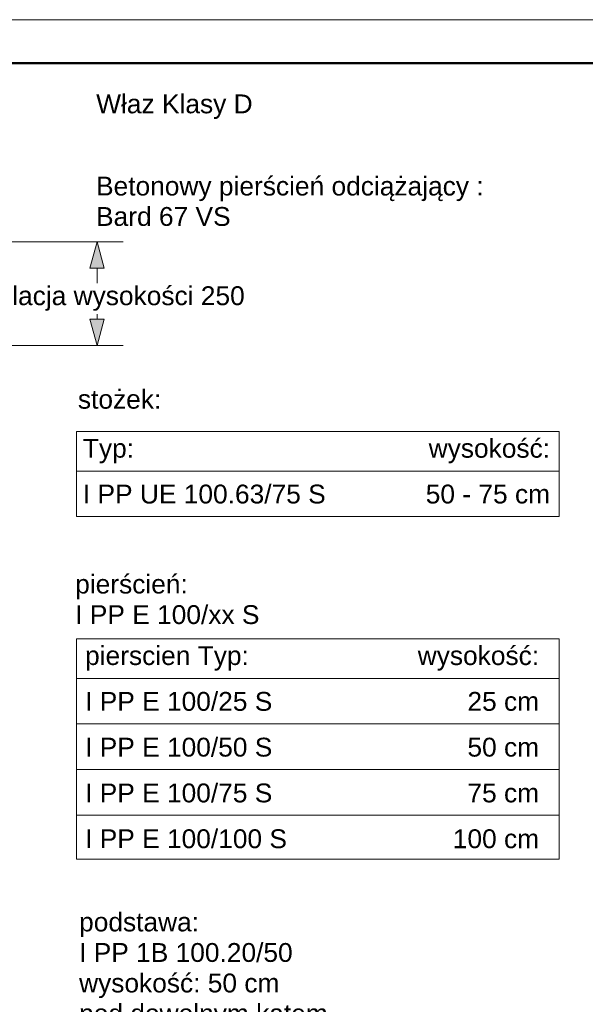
# Model space of a CAD drawing. Header units: millimetres. Extents: x 451 to 766, y 63 to 285.
# Tile 36 of 37: x 587 to 655, y 167 to 285. Entities that reach past the tile are written whole.
import ezdxf

# ---------------------------------------------------------------- set-up
doc = ezdxf.new("R2010")
doc.units = ezdxf.units.MM
doc.header["$LTSCALE"] = 5.08
doc.layers.get('0').update_dxf_attribs({"lineweight": 18})
for name, color, linetype, lineweight in [('_proj. cienkie', 7, 'Continuous', 13), ('Bard 66 VS', 7, 'Continuous', 18), ('Ebene-1', 7, 'Continuous', 18), ('FOLIE1', 7, 'Continuous', 35), ('None', 7, 'Continuous', 18), ('opis', 7, 'Continuous', 13)]:
    doc.layers.add(name, color=color, linetype=linetype, lineweight=lineweight)
doc.styles.add('Arial', font='arial.ttf')

# ---------------------------------------------------------------- blocks, each defined once
blk = doc.blocks.new('VW_FILLEDARROW')
at = {"linetype": 'ByBlock', "lineweight": 0}
blk.add_hatch(color=0, dxfattribs=at).paths.add_polyline_path([(-1, 0.268), (0, 0), (-1, -0.268)])
at = {"layer": 'None', "color": 0, "lineweight": 5}
blk.add_lwpolyline([(-1, 0.268), (0, 0), (-1, -0.268)], close=True, dxfattribs=at)

msp = doc.modelspace()

# ---------------------------------------------------------------- linework, layer by layer
at = {"layer": 'Bard 66 VS', "color": 7, "lineweight": 18}
for p, q in [((557.32, 258.619), (599.514, 258.619)), ((596.339, 255.444), (596.339, 253.653)), ((596.339, 249.295), (596.339, 249.912)), ((557.32, 246.12), (599.514, 246.12))]:
    msp.add_line(p, q, dxfattribs=at)

# ---------------------------------------------------------------- block references
at = {"layer": 'Bard 66 VS', "color": 7, "lineweight": 18, "xscale": 3.175, "yscale": 3.175, "zscale": 3.175}
for p, rotation in [((596.339, 258.619), 90), ((596.339, 246.12), 270)]:
    msp.add_blockref('VW_FILLEDARROW', p, dxfattribs=dict(at, rotation=rotation))

# ---------------------------------------------------------------- texts
at = {"layer": 'Bard 66 VS', "color": 7, "linetype": 'Continuous', "lineweight": 18, "insert": (596.339, 251.782), "char_height": 2.27287, "attachment_point": 5, "style": 'Arial'}
msp.add_mtext('\\A1;Regulacja wysokości 250', dxfattribs=at)
at = {"layer": 'Ebene-1', "color": 7, "char_height": 2.27287, "attachment_point": 1, "line_spacing_factor": 0.971628, "style": 'Arial'}
for s, insert in [('pierścień: \\PI PP E 100/xx S', (593.706, 218.486)), ('podstawa:\\PI PP 1B 100.20/50\\Pwysokość: 50 cm\\Ppod dowolnym kątem', (594.177, 177.736))]:
    msp.add_mtext(s, dxfattribs=dict(at, insert=insert))
at = {"layer": 'None', "color": 7, "insert": (594.034, 240.777), "char_height": 2.2729, "attachment_point": 1, "line_spacing_factor": 0.967741, "style": 'Arial'}
msp.add_mtext('stożek:', dxfattribs=at)

# ---------------------------------------------------------------- wipeouts: each hides what was drawn before it
at = {"color": 7, "linetype": 'Continuous', "lineweight": 18}
for points in [[(596.24, 273.366), (615.998, 273.366), (615.998, 277.017), (596.24, 277.017)], [(596.221, 259.801), (642.989, 259.801), (642.989, 267.103), (596.221, 267.103)]]:
    msp.add_wipeout(points, dxfattribs=at).dxf.layer = 'FOLIE1'
at = {"color": 7, "lineweight": 18}
for points in [[(593.87, 235.731), (652.108, 235.731), (652.108, 225.481), (593.87, 225.481)], [(593.87, 210.728), (652.108, 210.728), (652.108, 184.157), (593.87, 184.157)]]:
    msp.add_wipeout(points, dxfattribs=at).dxf.layer = 'None'

# ---------------------------------------------------------------- next in the draw order: linework, layer by layer
at = {"color": 7, "linetype": 'Continuous', "lineweight": 18}
for p, q in [((593.881, 230.981), (652.108, 230.981)), ((593.9, 205.978), (652.108, 205.978))]:
    msp.add_line(p, q, dxfattribs=at)
at = {"color": 8, "linetype": 'Continuous', "lineweight": 18}
for p, q in [((593.9, 200.478), (652.108, 200.478)), ((593.9, 194.978), (652.108, 194.978)), ((593.9, 189.478), (652.108, 189.478))]:
    msp.add_line(p, q, dxfattribs=at)
at = {"layer": '_proj. cienkie', "lineweight": 50}
msp.add_lwpolyline([(467.102, 67.915), (761.102, 67.915), (761.102, 280.165), (467.102, 280.165)], close=True, dxfattribs=at)
at = {"layer": 'None', "color": 7, "lineweight": 18}
for points in [[(593.87, 235.731), (652.108, 235.731), (652.108, 225.481), (593.87, 225.481)], [(593.87, 210.728), (652.108, 210.728), (652.108, 184.157), (593.87, 184.157)]]:
    msp.add_lwpolyline(points, close=True, dxfattribs=at)
at = {"layer": 'opis'}
msp.add_lwpolyline([(451.352, 62.665), (766.352, 62.665), (766.352, 285.415), (451.352, 285.415)], close=True, dxfattribs=at)

# ---------------------------------------------------------------- next in the draw order: texts
at = {"color": 7, "line_spacing_factor": 1.457442, "style": 'Arial'}
for s, insert, char_height, attachment_point in [('wysokość:\\P50 - 75 cm', (651.001, 234.865), 2.2729, 3), ('Typ:\\PI PP UE 100.63/75 S', (594.634, 234.865), 2.27287, 1), ('wysokość:\\P25 cm\\P50 cm\\P75 cm\\P100 cm', (649.679, 209.861), 2.2729, 3), ('pierscien Typ:\\PI PP E 100/25 S\\PI PP E 100/50 S\\PI PP E 100/75 S\\PI PP E 100/100 S', (594.9, 209.861), 2.27287, 1)]:
    msp.add_mtext(s, dxfattribs=dict(at, insert=insert, char_height=char_height, attachment_point=attachment_point))
at = {"layer": 'FOLIE1', "color": 7, "char_height": 2.27287, "attachment_point": 1, "line_spacing_factor": 0.967741, "style": 'Arial'}
for s, insert in [('Właz Klasy D ', (596.24, 276.401)), ('Betonowy pierścień odciążający :\\PBard 67 VS', (596.221, 266.487))]:
    msp.add_mtext(s, dxfattribs=dict(at, insert=insert))

doc.saveas('drawing.dxf')
